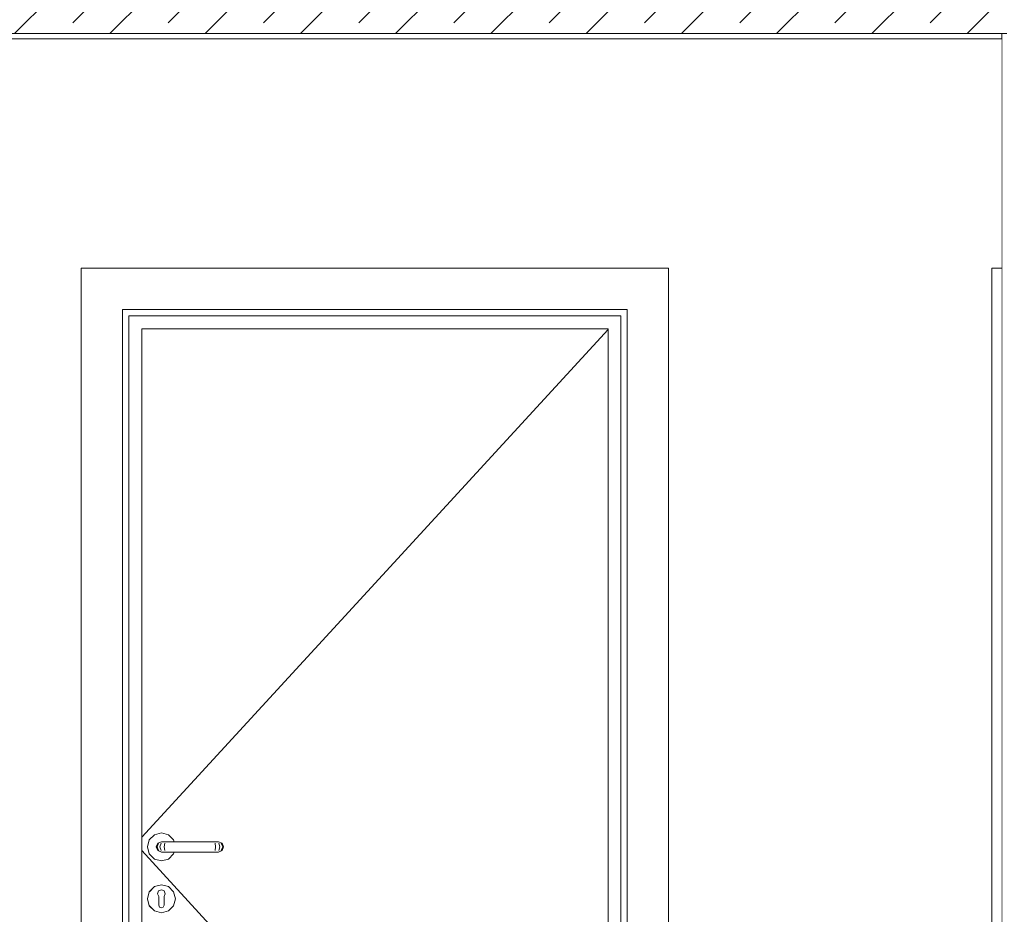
# Model space of a CAD drawing. Header units: millimetres. Extents: x 58537 to 97688, y -8921 to 14216.
# Tile 68 of 145: x 67140 to 69040, y 9540 to 11267. Entities that reach past the tile are written whole.
import ezdxf

# ---------------------------------------------------------------- set-up
doc = ezdxf.new("R2010")
doc.units = ezdxf.units.MM
doc.header["$MEASUREMENT"] = 0
doc.linetypes.add('Wipeout_Contour', pattern=[1000, 0, -1000])
for name, color, linetype in [('Nowe_A-Stropy', 7, 'Continuous'), ('Nowe_A-Wymiary-Zewnętrzne', 7, 'Continuous'), ('Nowe_A-Ściany-Działowe', 7, 'Continuous'), ('Nowe_Drzwi Archicad', 7, 'Continuous')]:
    doc.layers.add(name, color=color, linetype=linetype)
for name, color, linetype, lineweight in [('Nowe_A-Stropy_Nr_pióra__49', 7, 'Continuous', 15), ('Nowe_A-Stropy_Nr_pióra__9', 7, 'Continuous', 13), ('Nowe_A-Wymiary-Zewnętrzne_Nr_pióra__46', 5, 'Continuous', 15), ('Nowe_A-Ściany-Działowe_Nr_pióra__47', 7, 'Continuous', 15), ('Nowe_Drzwi Archicad_Nr_pióra__3', 7, 'Continuous', 13)]:
    doc.layers.add(name, color=color, linetype=linetype, lineweight=lineweight)
doc.layers.add('Nowe_A-Wymiary-Zewnętrzne_Nr_pióra__45', color=7, linetype='Continuous', lineweight=15, true_color=0x40a5ff)
doc.layers.add('Nowe_A-Wymiary-Zewnętrzne_Nr_pióra__85', color=7, linetype='Continuous', lineweight=13, true_color=0x80c2ff)
doc.styles.add('STYL_AUTOMATYCZNY_2', font='arial.ttf')
doc.dimstyles.new('STYL_AUTOMATYCZNY__1', dxfattribs={"dimtxt": 125, "dimasz": 47.5, "dimexe": 0.18, "dimexo": 20, "dimgap": 0, "dimtad": 1, "dimdec": 1, "dimlfac": 0.1, "dimzin": 0, "dimdsep": 46, "dimtxsty": 'STYL_AUTOMATYCZNY_2', "dimblk": 'ARROWHEAD_11', "dimblk1": 'ARROWHEAD_11', "dimblk2": 'ARROWHEAD_11', "dimcen": 0.09, "dimclrd": 256, "dimclre": 256, "dimclrt": 5, "dimadec": 1, "dimazin": 0, "dimtfac": 1, "dimtdec": 4, "dimtmove": 0, "dimatfit": 3, "dimfxl": 0, "dimtolj": 1, "dimtzin": 0, "dimarcsym": 0})
pattern_1 = [(0, (0, 0), (0, 86.60254), [0, -50]), (0, (25, 43.3), (0, 86.60254), [0, -50])]

# ---------------------------------------------------------------- blocks, each defined once
blk = doc.blocks.new('ElemPrzekroju_324')
at = {"layer": 'Nowe_A-Ściany-Działowe', "linetype": 'Continuous', "lineweight": 0, "true_color": 0x000000}
h = blk.add_hatch(dxfattribs=at)
h.set_pattern_fill('Tynk', color=18, style=0, pattern_type=2)
h.set_pattern_definition(pattern_1)
h.paths.add_polyline_path([(69035.1, 11240), (69035.1, 8670), (69045.1, 8670), (69045.1, 11240)])
at = {"layer": 'Nowe_A-Ściany-Działowe_Nr_pióra__47', "color": 7, "linetype": 'Continuous', "lineweight": 15}
for p, q in [((69035.1, 11240), (69035.1, 11230)), ((69045.1, 11240), (69035.1, 11240)), ((69035.1, 11230), (69035.1, 8670))]:
    blk.add_line(p, q, dxfattribs=at)
blk = doc.blocks.new('ElemPrzekroju_325')
at = {"color": 254, "linetype": 'Wipeout_Contour', "lineweight": 0, "ltscale": 755189.6362}
blk.add_wipeout([(65240.1, 8670), (67258.1, 8670), (67258.1, 10787), (68392.1, 10787), (68392.1, 8670), (69016.1, 8670), (69016.1, 10707), (69016.1, 10787), (69035.1, 10787), (69035.1, 11230), (65240.1, 11230)], dxfattribs=at).dxf.layer = 'Nowe_A-Ściany-Działowe'
blk = doc.blocks.new('ElemPrzekroju_326')
at = {"color": 254, "linetype": 'Wipeout_Contour', "lineweight": 0, "ltscale": 278862.59793}
blk.add_wipeout([(69016.1, 8670), (69035.1, 8670), (69035.1, 10787), (69016.1, 10787)], dxfattribs=at).dxf.layer = 'Nowe_Drzwi Archicad'
at = {"layer": 'Nowe_Drzwi Archicad_Nr_pióra__3', "color": 7, "linetype": 'Continuous', "lineweight": 13}
for p, q in [((69016.1, 8670), (69016.1, 10787)), ((69016.1, 10787), (69035.1, 10787))]:
    blk.add_line(p, q, dxfattribs=at)
blk = doc.blocks.new('ElemPrzekroju_327')
at = {"color": 254, "linetype": 'Wipeout_Contour', "lineweight": 0, "ltscale": 272177.682063}
blk.add_wipeout([(67350.1, 10695), (67338.1, 10707), (67338.1, 8670), (67350.1, 8670)], dxfattribs=at).dxf.layer = 'Nowe_Drzwi Archicad'
at = {"color": 254, "linetype": 'Wipeout_Contour', "lineweight": 0, "ltscale": 275986.642127}
blk.add_wipeout([(68300.1, 10695), (68300.1, 8670), (68312.1, 8670), (68312.1, 10707)], dxfattribs=at).dxf.layer = 'Nowe_Drzwi Archicad'
at = {"color": 254, "linetype": 'Wipeout_Contour', "lineweight": 0, "ltscale": 1293968.987973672}
blk.add_wipeout([(67389.7, 9683.5), (67386.1, 9670), (67389.7, 9656.5), (67399.6, 9646.6), (67413.1, 9643), (67426.6, 9646.6), (67436.5, 9656.5), (67437.4, 9660), (67428.1, 9660), (67413.1, 9660), (67406, 9662.9), (67403.1, 9670), (67406, 9677.1), (67413.1, 9680), (67437.4, 9680), (67436.5, 9683.5), (67426.6, 9693.4), (67413.1, 9697), (67399.6, 9693.4)], dxfattribs=at).dxf.layer = 'Nowe_Drzwi Archicad'
at = {"color": 254, "linetype": 'Wipeout_Contour', "lineweight": 0, "ltscale": 408604.519214}
blk.add_wipeout([(67420.5, 9579.7), (67418.1, 9574.4), (67418.1, 9572.9), (67436.4, 9583.4), (67426.5, 9593.3), (67419.8, 9581.6)], dxfattribs=at).dxf.layer = 'Nowe_Drzwi Archicad'
at = {"layer": 'Nowe_Drzwi Archicad_Nr_pióra__3', "color": 7, "linetype": 'Continuous', "lineweight": 13}
for p, q in [((67413.1, 9697), (67399.6, 9693.4)), ((67426.6, 9693.4), (67413.1, 9697)), ((67389.7, 9683.5), (67386.1, 9670)), ((67386.1, 9670), (67389.7, 9656.5)), ((67399.6, 9646.6), (67413.1, 9643)), ((67413.1, 9643), (67426.6, 9646.6))]:
    blk.add_line(p, q, dxfattribs=at)
at = {"color": 254, "linetype": 'Wipeout_Contour', "lineweight": 0, "ltscale": 274656.364111}
blk.add_wipeout([(68312.1, 10707), (67338.1, 10707), (67350.1, 10695), (68300.1, 10695)], dxfattribs=at).dxf.layer = 'Nowe_Drzwi Archicad'
at = {"color": 254, "linetype": 'Wipeout_Contour', "lineweight": 0, "ltscale": 272241.207849}
blk.add_wipeout([(67350.1, 8670), (67375.1, 8670), (67375.1, 10670), (67350.1, 10670)], dxfattribs=at).dxf.layer = 'Nowe_Drzwi Archicad'
at = {"color": 254, "linetype": 'Wipeout_Contour', "lineweight": 0, "ltscale": 275903.798299}
blk.add_wipeout([(68275.1, 10670), (68275.1, 8670), (68300.1, 8670), (68300.1, 10670)], dxfattribs=at).dxf.layer = 'Nowe_Drzwi Archicad'
at = {"color": 254, "linetype": 'Wipeout_Contour', "lineweight": 0, "ltscale": 272379.769383}
blk.add_wipeout([(67403.1, 9670), (67406, 9662.9), (67407.6, 9662.9), (67404.8, 9670)], dxfattribs=at).dxf.layer = 'Nowe_Drzwi Archicad'
at = {"color": 254, "linetype": 'Wipeout_Contour', "lineweight": 0, "ltscale": 272417.809294}
blk.add_wipeout([(67418.1, 9570), (67440, 9570), (67436.4, 9583.4), (67418.1, 9572.9)], dxfattribs=at).dxf.layer = 'Nowe_Drzwi Archicad'
at = {"color": 254, "linetype": 'Wipeout_Contour', "lineweight": 0, "ltscale": 272010.079605}
blk.add_wipeout([(67258.1, 8670), (67338.1, 8670), (67338.1, 10707), (67258.1, 10787)], dxfattribs=at).dxf.layer = 'Nowe_Drzwi Archicad'
at = {"color": 254, "linetype": 'Wipeout_Contour', "lineweight": 0, "ltscale": 276183.073555}
blk.add_wipeout([(68392.1, 10787), (68312.1, 10707), (68312.1, 8670), (68392.1, 8670)], dxfattribs=at).dxf.layer = 'Nowe_Drzwi Archicad'
at = {"color": 254, "linetype": 'Wipeout_Contour', "lineweight": 0, "ltscale": 411963.2077}
blk.add_wipeout([(68300.1, 10695), (67350.1, 10695), (67350.1, 10670), (67375.1, 10670), (68275.1, 10670), (68300.1, 10670)], dxfattribs=at).dxf.layer = 'Nowe_Drzwi Archicad'
at = {"color": 254, "linetype": 'Wipeout_Contour', "lineweight": 0, "ltscale": 272405.838188}
blk.add_wipeout([(67406, 9677.1), (67407.6, 9677.1), (67414.2, 9680), (67413.1, 9680)], dxfattribs=at).dxf.layer = 'Nowe_Drzwi Archicad'
at = {"color": 254, "linetype": 'Wipeout_Contour', "lineweight": 0, "ltscale": 272396.142137}
blk.add_wipeout([(67406, 9662.9), (67413.1, 9660), (67414.2, 9660), (67407.6, 9662.9)], dxfattribs=at).dxf.layer = 'Nowe_Drzwi Archicad'
at = {"color": 254, "linetype": 'Wipeout_Contour', "lineweight": 0, "ltscale": 272439.119003}
blk.add_wipeout([(67436.5, 9583.5), (67426.6, 9593.4), (67426.5, 9593.3), (67436.4, 9583.4)], dxfattribs=at).dxf.layer = 'Nowe_Drzwi Archicad'
at = {"color": 254, "linetype": 'Wipeout_Contour', "lineweight": 0, "ltscale": 408546.780286}
blk.add_wipeout([(67426.5, 9546.7), (67418.1, 9561.3), (67418.1, 9557.5), (67416.6, 9554), (67413.1, 9552.5), (67413.1, 9543.1)], dxfattribs=at).dxf.layer = 'Nowe_Drzwi Archicad'
at = {"layer": 'Nowe_Drzwi Archicad_Nr_pióra__3', "color": 7, "linetype": 'Continuous', "lineweight": 13}
for p, q in [((67350.1, 8670), (67350.1, 10695)), ((67350.1, 10695), (68300.1, 10695)), ((68300.1, 10695), (68300.1, 8670)), ((67375.1, 8670), (67375.1, 10670)), ((67375.1, 10670), (68275.1, 10670)), ((68275.1, 10670), (68275.1, 8670))]:
    blk.add_line(p, q, dxfattribs=at)
at = {"color": 254, "linetype": 'Wipeout_Contour', "lineweight": 0, "ltscale": 274685.179657}
blk.add_wipeout([(67258.1, 10787), (67338.1, 10707), (68312.1, 10707), (68392.1, 10787)], dxfattribs=at).dxf.layer = 'Nowe_Drzwi Archicad'
at = {"color": 254, "linetype": 'Wipeout_Contour', "lineweight": 0, "ltscale": 272383.785855}
blk.add_wipeout([(67403.1, 9670), (67404.8, 9670), (67407.6, 9677.1), (67406, 9677.1)], dxfattribs=at).dxf.layer = 'Nowe_Drzwi Archicad'
at = {"color": 254, "linetype": 'Wipeout_Contour', "lineweight": 0, "ltscale": 340483.976979}
blk.add_wipeout([(67418.4, 9585.1), (67419.8, 9581.6), (67426.5, 9593.3), (67413.1, 9596.9), (67413.1, 9587.4)], dxfattribs=at).dxf.layer = 'Nowe_Drzwi Archicad'
at = {"color": 254, "linetype": 'Wipeout_Contour', "lineweight": 0, "ltscale": 272395.92377}
blk.add_wipeout([(67418.1, 9561.3), (67426.5, 9546.7), (67436.4, 9556.5), (67418.1, 9567.1)], dxfattribs=at).dxf.layer = 'Nowe_Drzwi Archicad'
at = {"layer": 'Nowe_Drzwi Archicad_Nr_pióra__3', "color": 7, "linetype": 'Continuous', "lineweight": 13}
for p, q in [((67258.1, 10787), (67258.1, 8670)), ((68392.1, 10787), (67258.1, 10787)), ((68392.1, 8670), (68392.1, 10787)), ((67338.1, 8670), (67338.1, 10707)), ((67338.1, 10707), (68312.1, 10707)), ((68312.1, 10707), (68312.1, 8670))]:
    blk.add_line(p, q, dxfattribs=at)
at = {"color": 254, "linetype": 'Wipeout_Contour', "lineweight": 0, "ltscale": 272393.135392}
blk.add_wipeout([(67404.8, 9670), (67407.6, 9662.9), (67412.4, 9662.9), (67410.3, 9670)], dxfattribs=at).dxf.layer = 'Nowe_Drzwi Archicad'
at = {"color": 254, "linetype": 'Wipeout_Contour', "lineweight": 0, "ltscale": 272396.700453}
blk.add_wipeout([(67426.6, 9593.4), (67413.1, 9597), (67413.1, 9596.9), (67426.5, 9593.3)], dxfattribs=at).dxf.layer = 'Nowe_Drzwi Archicad'
at = {"color": 254, "linetype": 'Wipeout_Contour', "lineweight": 0, "ltscale": 272413.439051}
blk.add_wipeout([(67418.1, 9567.1), (67436.4, 9556.5), (67440, 9570), (67418.1, 9570)], dxfattribs=at).dxf.layer = 'Nowe_Drzwi Archicad'
at = {"color": 254, "linetype": 'Wipeout_Contour', "lineweight": 0, "ltscale": 272416.382264}
blk.add_wipeout([(67414.2, 9680), (67407.6, 9677.1), (67412.4, 9677.1), (67417.5, 9680)], dxfattribs=at).dxf.layer = 'Nowe_Drzwi Archicad'
at = {"color": 254, "linetype": 'Wipeout_Contour', "lineweight": 0, "ltscale": 272406.686577}
blk.add_wipeout([(67407.6, 9662.9), (67414.2, 9660), (67417.5, 9660), (67412.4, 9662.9)], dxfattribs=at).dxf.layer = 'Nowe_Drzwi Archicad'
at = {"color": 254, "linetype": 'Wipeout_Contour', "lineweight": 0, "ltscale": 340432.205765}
blk.add_wipeout([(67407.7, 9585.1), (67413.1, 9587.4), (67413.1, 9596.9), (67399.6, 9593.3), (67406.4, 9581.6)], dxfattribs=at).dxf.layer = 'Nowe_Drzwi Archicad'
at = {"color": 254, "linetype": 'Wipeout_Contour', "lineweight": 0, "ltscale": 272459.234247}
blk.add_wipeout([(67440.1, 9570), (67436.5, 9583.5), (67436.4, 9583.4), (67440, 9570)], dxfattribs=at).dxf.layer = 'Nowe_Drzwi Archicad'
at = {"color": 254, "linetype": 'Wipeout_Contour', "lineweight": 0, "ltscale": 408491.375399}
blk.add_wipeout([(67413.1, 9543.1), (67413.1, 9552.5), (67409.5, 9554), (67408.1, 9557.5), (67408.1, 9561.3), (67399.6, 9546.7)], dxfattribs=at).dxf.layer = 'Nowe_Drzwi Archicad'
at = {"layer": 'Nowe_Drzwi Archicad_Nr_pióra__3', "color": 7, "linetype": 'Continuous', "lineweight": 13}
blk.add_line((67389.7, 9656.5), (67399.6, 9646.6), dxfattribs=at)
at = {"color": 254, "linetype": 'Wipeout_Contour', "lineweight": 0, "ltscale": 272397.151677}
blk.add_wipeout([(67407.6, 9677.1), (67404.8, 9670), (67410.3, 9670), (67412.4, 9677.1)], dxfattribs=at).dxf.layer = 'Nowe_Drzwi Archicad'
at = {"color": 254, "linetype": 'Wipeout_Contour', "lineweight": 0, "ltscale": 272343.330742}
blk.add_wipeout([(67413.1, 9597), (67399.6, 9593.4), (67399.6, 9593.3), (67413.1, 9596.9)], dxfattribs=at).dxf.layer = 'Nowe_Drzwi Archicad'
at = {"color": 254, "linetype": 'Wipeout_Contour', "lineweight": 0, "ltscale": 272368.431071}
blk.add_wipeout([(67413.1, 9543), (67426.6, 9546.6), (67426.5, 9546.7), (67413.1, 9543.1)], dxfattribs=at).dxf.layer = 'Nowe_Drzwi Archicad'
at = {"layer": 'Nowe_Drzwi Archicad_Nr_pióra__3', "color": 7, "linetype": 'Continuous', "lineweight": 13}
blk.add_line((67399.6, 9693.4), (67389.7, 9683.5), dxfattribs=at)
at = {"color": 254, "linetype": 'Wipeout_Contour', "lineweight": 0, "ltscale": 272418.512968}
blk.add_wipeout([(67418.4, 9670), (67410.3, 9670), (67412.4, 9662.9), (67419.6, 9662.9)], dxfattribs=at).dxf.layer = 'Nowe_Drzwi Archicad'
at = {"color": 254, "linetype": 'Wipeout_Contour', "lineweight": 0, "ltscale": 408481.27149}
blk.add_wipeout([(67405.6, 9579.7), (67406.4, 9581.6), (67399.6, 9593.3), (67389.8, 9583.4), (67408.1, 9572.9), (67408.1, 9574.4)], dxfattribs=at).dxf.layer = 'Nowe_Drzwi Archicad'
at = {"color": 254, "linetype": 'Wipeout_Contour', "lineweight": 0, "ltscale": 272418.42793}
blk.add_wipeout([(67426.6, 9546.6), (67436.5, 9556.5), (67436.4, 9556.5), (67426.5, 9546.7)], dxfattribs=at).dxf.layer = 'Nowe_Drzwi Archicad'
at = {"color": 254, "linetype": 'Wipeout_Contour', "lineweight": 0, "ltscale": 272436.239297}
blk.add_wipeout([(67412.4, 9677.1), (67419.6, 9677.1), (67422.3, 9680), (67417.5, 9680)], dxfattribs=at).dxf.layer = 'Nowe_Drzwi Archicad'
at = {"color": 254, "linetype": 'Wipeout_Contour', "lineweight": 0, "ltscale": 272426.544294}
blk.add_wipeout([(67419.6, 9662.9), (67412.4, 9662.9), (67417.5, 9660), (67422.3, 9660)], dxfattribs=at).dxf.layer = 'Nowe_Drzwi Archicad'
at = {"color": 254, "linetype": 'Wipeout_Contour', "lineweight": 0, "ltscale": 272293.321087}
blk.add_wipeout([(67399.6, 9593.4), (67389.7, 9583.5), (67389.8, 9583.4), (67399.6, 9593.3)], dxfattribs=at).dxf.layer = 'Nowe_Drzwi Archicad'
at = {"color": 254, "linetype": 'Wipeout_Contour', "lineweight": 0, "ltscale": 272302.291233}
blk.add_wipeout([(67408.1, 9567.1), (67389.8, 9556.5), (67399.6, 9546.7), (67408.1, 9561.3)], dxfattribs=at).dxf.layer = 'Nowe_Drzwi Archicad'
at = {"color": 254, "linetype": 'Wipeout_Contour', "lineweight": 0, "ltscale": 272451.662141}
blk.add_wipeout([(67436.5, 9556.5), (67440.1, 9570), (67440, 9570), (67436.4, 9556.5)], dxfattribs=at).dxf.layer = 'Nowe_Drzwi Archicad'
at = {"layer": 'Nowe_Drzwi Archicad_Nr_pióra__3', "color": 7, "linetype": 'Continuous', "lineweight": 13}
for p, q in [((67440.1, 9570), (67436.5, 9583.5)), ((67436.5, 9556.5), (67440.1, 9570))]:
    blk.add_line(p, q, dxfattribs=at)
at = {"color": 254, "linetype": 'Wipeout_Contour', "lineweight": 0, "ltscale": 272422.528902}
blk.add_wipeout([(67410.3, 9670), (67418.4, 9670), (67419.6, 9677.1), (67412.4, 9677.1)], dxfattribs=at).dxf.layer = 'Nowe_Drzwi Archicad'
at = {"color": 254, "linetype": 'Wipeout_Contour', "lineweight": 0, "ltscale": 272298.287651}
blk.add_wipeout([(67408.1, 9572.9), (67389.8, 9583.4), (67386.2, 9570), (67408.1, 9570)], dxfattribs=at).dxf.layer = 'Nowe_Drzwi Archicad'
at = {"color": 254, "linetype": 'Wipeout_Contour', "lineweight": 0, "ltscale": 272315.056209}
blk.add_wipeout([(67399.6, 9546.6), (67413.1, 9543), (67413.1, 9543.1), (67399.6, 9546.7)], dxfattribs=at).dxf.layer = 'Nowe_Drzwi Archicad'
at = {"layer": 'Nowe_Drzwi Archicad_Nr_pióra__3', "color": 7, "linetype": 'Continuous', "lineweight": 13}
for p, q in [((67406, 9677.1), (67403.1, 9670)), ((67407.6, 9677.1), (67404.8, 9670)), ((67403.1, 9670), (67406, 9662.9)), ((67404.8, 9670), (67407.6, 9662.9))]:
    blk.add_line(p, q, dxfattribs=at)
at = {"color": 254, "linetype": 'Wipeout_Contour', "lineweight": 0, "ltscale": 272450.038446}
blk.add_wipeout([(67418.4, 9670), (67419.6, 9662.9), (67427.4, 9662.9), (67427.1, 9670)], dxfattribs=at).dxf.layer = 'Nowe_Drzwi Archicad'
at = {"color": 254, "linetype": 'Wipeout_Contour', "lineweight": 0, "ltscale": 272293.91482}
blk.add_wipeout([(67408.1, 9570), (67386.2, 9570), (67389.8, 9556.5), (67408.1, 9567.1)], dxfattribs=at).dxf.layer = 'Nowe_Drzwi Archicad'
at = {"color": 254, "linetype": 'Wipeout_Contour', "lineweight": 0, "ltscale": 272461.586247}
blk.add_wipeout([(67419.6, 9677.1), (67427.4, 9677.1), (67428.1, 9680), (67422.3, 9680)], dxfattribs=at).dxf.layer = 'Nowe_Drzwi Archicad'
at = {"color": 254, "linetype": 'Wipeout_Contour', "lineweight": 0, "ltscale": 272451.892121}
blk.add_wipeout([(67427.4, 9662.9), (67419.6, 9662.9), (67422.3, 9660), (67428.1, 9660)], dxfattribs=at).dxf.layer = 'Nowe_Drzwi Archicad'
at = {"color": 254, "linetype": 'Wipeout_Contour', "lineweight": 0, "ltscale": 272260.068937}
blk.add_wipeout([(67389.7, 9583.5), (67386.1, 9570), (67386.2, 9570), (67389.8, 9583.4)], dxfattribs=at).dxf.layer = 'Nowe_Drzwi Archicad'
at = {"color": 254, "linetype": 'Wipeout_Contour', "lineweight": 0, "ltscale": 272272.619722}
blk.add_wipeout([(67389.7, 9556.5), (67399.6, 9546.6), (67399.6, 9546.7), (67389.8, 9556.5)], dxfattribs=at).dxf.layer = 'Nowe_Drzwi Archicad'
at = {"layer": 'Nowe_Drzwi Archicad_Nr_pióra__3', "color": 7, "linetype": 'Continuous', "lineweight": 13}
for p, q in [((67413.1, 9660), (67414.2, 9660)), ((67414.2, 9660), (67417.5, 9660))]:
    blk.add_line(p, q, dxfattribs=at)
at = {"color": 254, "linetype": 'Wipeout_Contour', "lineweight": 0, "ltscale": 272454.053942}
blk.add_wipeout([(67419.6, 9677.1), (67418.4, 9670), (67427.1, 9670), (67427.4, 9677.1)], dxfattribs=at).dxf.layer = 'Nowe_Drzwi Archicad'
at = {"color": 254, "linetype": 'Wipeout_Contour', "lineweight": 0, "ltscale": 817067.79342}
blk.add_wipeout([(67405.6, 9579.7), (67408.1, 9574.4), (67408.1, 9557.5), (67409.5, 9554), (67413.1, 9552.5), (67416.6, 9554), (67418.1, 9557.5), (67418.1, 9574.4), (67420.5, 9579.7), (67418.4, 9585.1), (67413.1, 9587.4), (67407.7, 9585.1)], dxfattribs=at).dxf.layer = 'Nowe_Drzwi Archicad'
at = {"color": 254, "linetype": 'Wipeout_Contour', "lineweight": 0, "ltscale": 272252.491681}
blk.add_wipeout([(67386.1, 9570), (67389.7, 9556.5), (67389.8, 9556.5), (67386.2, 9570)], dxfattribs=at).dxf.layer = 'Nowe_Drzwi Archicad'
at = {"layer": 'Nowe_Drzwi Archicad_Nr_pióra__3', "color": 7, "linetype": 'Continuous', "lineweight": 13}
for p, q in [((67413.1, 9680), (67406, 9677.1)), ((67412.4, 9677.1), (67410.3, 9670)), ((67413.1, 9680), (67414.2, 9680)), ((67414.2, 9680), (67417.5, 9680)), ((67406, 9662.9), (67413.1, 9660)), ((67410.3, 9670), (67412.4, 9662.9)), ((67389.7, 9583.5), (67386.1, 9570)), ((67399.6, 9593.4), (67389.7, 9583.5)), ((67413.1, 9597), (67399.6, 9593.4)), ((67406.4, 9581.6), (67405.6, 9579.7)), ((67408.1, 9574.4), (67405.6, 9579.7)), ((67406.4, 9581.6), (67407.7, 9585.1)), ((67407.7, 9585.1), (67413.1, 9587.4)), ((67426.6, 9593.4), (67413.1, 9597)), ((67413.1, 9587.4), (67418.4, 9585.1)), ((67420.5, 9579.7), (67418.1, 9574.4)), ((67419.8, 9581.6), (67418.4, 9585.1)), ((67419.8, 9581.6), (67420.5, 9579.7)), ((67436.5, 9583.5), (67426.6, 9593.4)), ((67386.1, 9570), (67389.7, 9556.5)), ((67408.1, 9572.9), (67408.1, 9574.4)), ((67408.1, 9572.9), (67408.1, 9570)), ((67408.1, 9570), (67408.1, 9567.1)), ((67408.1, 9567.1), (67408.1, 9561.3)), ((67408.1, 9561.3), (67408.1, 9557.5)), ((67418.1, 9574.4), (67418.1, 9572.9)), ((67418.1, 9572.9), (67418.1, 9570)), ((67418.1, 9570), (67418.1, 9567.1)), ((67418.1, 9567.1), (67418.1, 9561.3)), ((67418.1, 9561.3), (67418.1, 9557.5)), ((67389.7, 9556.5), (67399.6, 9546.6)), ((67399.6, 9546.6), (67413.1, 9543)), ((67409.5, 9554), (67408.1, 9557.5)), ((67413.1, 9552.5), (67409.5, 9554)), ((67416.6, 9554), (67413.1, 9552.5)), ((67413.1, 9543), (67426.6, 9546.6)), ((67418.1, 9557.5), (67416.6, 9554)), ((67426.6, 9546.6), (67436.5, 9556.5))]:
    blk.add_line(p, q, dxfattribs=at)
at = {"color": 254, "linetype": 'Wipeout_Contour', "lineweight": 0, "ltscale": 272628.137524}
blk.add_wipeout([(67509.1, 9670), (67427.1, 9670), (67427.4, 9662.9), (67508.8, 9662.9)], dxfattribs=at).dxf.layer = 'Nowe_Drzwi Archicad'
at = {"color": 254, "linetype": 'Wipeout_Contour', "lineweight": 0, "ltscale": 272634.989393}
blk.add_wipeout([(67427.4, 9677.1), (67508.8, 9677.1), (67508.1, 9680), (67428.1, 9680)], dxfattribs=at).dxf.layer = 'Nowe_Drzwi Archicad'
at = {"color": 254, "linetype": 'Wipeout_Contour', "lineweight": 0, "ltscale": 272625.301409}
blk.add_wipeout([(67508.8, 9662.9), (67427.4, 9662.9), (67428.1, 9660), (67508.1, 9660)], dxfattribs=at).dxf.layer = 'Nowe_Drzwi Archicad'
at = {"layer": 'Nowe_Drzwi Archicad_Nr_pióra__3', "color": 7, "linetype": 'Continuous', "lineweight": 13}
for p, q in [((67417.5, 9660), (67422.3, 9660)), ((67422.3, 9660), (67428.1, 9660)), ((67426.6, 9646.6), (67436.5, 9656.5)), ((67436.5, 9656.5), (67437.4, 9660))]:
    blk.add_line(p, q, dxfattribs=at)
at = {"color": 254, "linetype": 'Wipeout_Contour', "lineweight": 0, "ltscale": 272632.150418}
blk.add_wipeout([(67427.4, 9677.1), (67427.1, 9670), (67509.1, 9670), (67508.8, 9677.1)], dxfattribs=at).dxf.layer = 'Nowe_Drzwi Archicad'
at = {"layer": 'Nowe_Drzwi Archicad_Nr_pióra__3', "color": 7, "linetype": 'Continuous', "lineweight": 13}
for p, q in [((67436.5, 9683.5), (67426.6, 9693.4)), ((67417.5, 9680), (67422.3, 9680)), ((67419.6, 9677.1), (67418.4, 9670)), ((67422.3, 9680), (67428.1, 9680)), ((67437.4, 9680), (67436.5, 9683.5)), ((67418.4, 9670), (67419.6, 9662.9))]:
    blk.add_line(p, q, dxfattribs=at)
at = {"color": 254, "linetype": 'Wipeout_Contour', "lineweight": 0, "ltscale": 272806.237357}
blk.add_wipeout([(67509.1, 9670), (67508.8, 9662.9), (67516.6, 9662.9), (67517.7, 9670)], dxfattribs=at).dxf.layer = 'Nowe_Drzwi Archicad'
at = {"color": 254, "linetype": 'Wipeout_Contour', "lineweight": 0, "ltscale": 272808.393216}
blk.add_wipeout([(67513.8, 9680), (67508.1, 9680), (67508.8, 9677.1), (67516.6, 9677.1)], dxfattribs=at).dxf.layer = 'Nowe_Drzwi Archicad'
at = {"color": 254, "linetype": 'Wipeout_Contour', "lineweight": 0, "ltscale": 272798.711369}
blk.add_wipeout([(67508.1, 9660), (67513.8, 9660), (67516.6, 9662.9), (67508.8, 9662.9)], dxfattribs=at).dxf.layer = 'Nowe_Drzwi Archicad'
at = {"color": 254, "linetype": 'Wipeout_Contour', "lineweight": 0, "ltscale": 272810.24765}
blk.add_wipeout([(67508.8, 9677.1), (67509.1, 9670), (67517.7, 9670), (67516.6, 9677.1)], dxfattribs=at).dxf.layer = 'Nowe_Drzwi Archicad'
at = {"color": 254, "linetype": 'Wipeout_Contour', "lineweight": 0, "ltscale": 272837.763758}
blk.add_wipeout([(67516.6, 9662.9), (67523.8, 9662.9), (67525.9, 9670), (67517.7, 9670)], dxfattribs=at).dxf.layer = 'Nowe_Drzwi Archicad'
at = {"color": 254, "linetype": 'Wipeout_Contour', "lineweight": 0, "ltscale": 272833.740872}
blk.add_wipeout([(67518.7, 9680), (67513.8, 9680), (67516.6, 9677.1), (67523.8, 9677.1)], dxfattribs=at).dxf.layer = 'Nowe_Drzwi Archicad'
at = {"color": 254, "linetype": 'Wipeout_Contour', "lineweight": 0, "ltscale": 272824.059903}
blk.add_wipeout([(67513.8, 9660), (67518.7, 9660), (67523.8, 9662.9), (67516.6, 9662.9)], dxfattribs=at).dxf.layer = 'Nowe_Drzwi Archicad'
at = {"layer": 'Nowe_Drzwi Archicad_Nr_pióra__3', "color": 7, "linetype": 'Continuous', "lineweight": 13}
blk.add_line((67428.1, 9660), (67508.1, 9660), dxfattribs=at)
at = {"color": 254, "linetype": 'Wipeout_Contour', "lineweight": 0, "ltscale": 272841.773615}
blk.add_wipeout([(67516.6, 9677.1), (67517.7, 9670), (67525.9, 9670), (67523.8, 9677.1)], dxfattribs=at).dxf.layer = 'Nowe_Drzwi Archicad'
at = {"layer": 'Nowe_Drzwi Archicad_Nr_pióra__3', "color": 7, "linetype": 'Continuous', "lineweight": 13}
blk.add_line((67428.1, 9680), (67508.1, 9680), dxfattribs=at)
at = {"color": 254, "linetype": 'Wipeout_Contour', "lineweight": 0, "ltscale": 272863.14219}
blk.add_wipeout([(67525.9, 9670), (67523.8, 9662.9), (67528.6, 9662.9), (67531.4, 9670)], dxfattribs=at).dxf.layer = 'Nowe_Drzwi Archicad'
at = {"color": 254, "linetype": 'Wipeout_Contour', "lineweight": 0, "ltscale": 272853.598541}
blk.add_wipeout([(67518.7, 9680), (67523.8, 9677.1), (67528.6, 9677.1), (67521.9, 9680)], dxfattribs=at).dxf.layer = 'Nowe_Drzwi Archicad'
at = {"color": 254, "linetype": 'Wipeout_Contour', "lineweight": 0, "ltscale": 272843.918254}
blk.add_wipeout([(67523.8, 9662.9), (67518.7, 9660), (67521.9, 9660), (67528.6, 9662.9)], dxfattribs=at).dxf.layer = 'Nowe_Drzwi Archicad'
at = {"color": 254, "linetype": 'Wipeout_Contour', "lineweight": 0, "ltscale": 272867.151696}
blk.add_wipeout([(67523.8, 9677.1), (67525.9, 9670), (67531.4, 9670), (67528.6, 9677.1)], dxfattribs=at).dxf.layer = 'Nowe_Drzwi Archicad'
at = {"color": 254, "linetype": 'Wipeout_Contour', "lineweight": 0, "ltscale": 272876.508702}
blk.add_wipeout([(67528.6, 9662.9), (67530.1, 9662.9), (67533.1, 9670), (67531.4, 9670)], dxfattribs=at).dxf.layer = 'Nowe_Drzwi Archicad'
at = {"color": 254, "linetype": 'Wipeout_Contour', "lineweight": 0, "ltscale": 272864.142986}
blk.add_wipeout([(67521.9, 9680), (67528.6, 9677.1), (67530.1, 9677.1), (67523.1, 9680)], dxfattribs=at).dxf.layer = 'Nowe_Drzwi Archicad'
at = {"color": 254, "linetype": 'Wipeout_Contour', "lineweight": 0, "ltscale": 272854.463062}
blk.add_wipeout([(67521.9, 9660), (67523.1, 9660), (67530.1, 9662.9), (67528.6, 9662.9)], dxfattribs=at).dxf.layer = 'Nowe_Drzwi Archicad'
at = {"layer": 'Nowe_Drzwi Archicad_Nr_pióra__3', "color": 7, "linetype": 'Continuous', "lineweight": 13}
for p, q in [((68275.1, 10668.9), (67375.1, 9689.1)), ((67508.1, 9680), (67513.8, 9680)), ((67513.8, 9680), (67518.7, 9680)), ((67516.6, 9677.1), (67517.7, 9670)), ((67508.1, 9660), (67513.8, 9660)), ((67513.8, 9660), (67518.7, 9660)), ((67517.7, 9670), (67516.6, 9662.9)), ((67518.7, 9660), (67521.9, 9660)), ((67521.9, 9660), (67523.1, 9660))]:
    blk.add_line(p, q, dxfattribs=at)
at = {"color": 254, "linetype": 'Wipeout_Contour', "lineweight": 0, "ltscale": 272880.518023}
blk.add_wipeout([(67530.1, 9677.1), (67528.6, 9677.1), (67531.4, 9670), (67533.1, 9670)], dxfattribs=at).dxf.layer = 'Nowe_Drzwi Archicad'
at = {"layer": 'Nowe_Drzwi Archicad_Nr_pióra__3', "color": 7, "linetype": 'Continuous', "lineweight": 13}
for p, q in [((67518.7, 9680), (67521.9, 9680)), ((67521.9, 9680), (67523.1, 9680)), ((67523.1, 9680), (67530.1, 9677.1)), ((67523.8, 9677.1), (67525.9, 9670)), ((67528.6, 9677.1), (67531.4, 9670)), ((67530.1, 9677.1), (67533.1, 9670)), ((68275.1, 8683.1), (67375.1, 9662.9)), ((67530.1, 9662.9), (67523.1, 9660)), ((67525.9, 9670), (67523.8, 9662.9)), ((67531.4, 9670), (67528.6, 9662.9)), ((67533.1, 9670), (67530.1, 9662.9))]:
    blk.add_line(p, q, dxfattribs=at)
blk = doc.blocks.new('ElemPrzekroju_341')
at = {"layer": 'Nowe_A-Stropy', "linetype": 'Continuous', "lineweight": 0, "true_color": 0x000000}
h = blk.add_hatch(dxfattribs=at)
h.set_pattern_fill('Beton_zbrojony', color=18, style=0, pattern_type=2)
h.set_pattern_definition([(45, (0, 0), (-91.92388, 91.92388), []), (45, (-45.96, 45.96), (-91.92388, 91.92388), [97.5, -32.5])])
h.paths.add_polyline_path([(65230.1, 11240), (65240.1, 11240), (69035.1, 11240), (69170.1, 11240), (71870.1, 11240), (71880.1, 11240), (71880.1, 11440), (70225.1, 11440), (69985.1, 11440), (65230.1, 11440)])
h = blk.add_hatch(dxfattribs=at)
h.set_pattern_fill('Tynk', color=18, style=0, pattern_type=2)
h.set_pattern_definition(pattern_1)
h.paths.add_polyline_path([(69035.1, 11240), (65240.1, 11240), (65240.1, 11230), (69035.1, 11230)])
at = {"layer": 'Nowe_A-Stropy_Nr_pióra__49', "color": 7, "linetype": 'Continuous', "lineweight": 15}
blk.add_line((69035.1, 11230), (65240.1, 11230), dxfattribs=at)
at = {"layer": 'Nowe_A-Stropy_Nr_pióra__9', "color": 7, "linetype": 'Continuous', "lineweight": 13}
blk.add_line((69035.1, 11240), (65240.1, 11240), dxfattribs=at)
blk = doc.blocks.new('*D638')
at = {"layer": 'Nowe_A-Wymiary-Zewnętrzne_Nr_pióra__45', "linetype": 'Continuous', "lineweight": 15, "true_color": 0x40a5ff}
for points in [[(90247.8, 10870), (90248.7, 10865.2), (90251.4, 10861.2), (90255.5, 10858.5), (90260.3, 10857.5), (90265, 10858.5), (90269.1, 10861.2), (90271.8, 10865.2), (90272.8, 10870), (90271.8, 10874.8), (90269.1, 10878.8), (90265, 10881.5), (90260.3, 10882.5), (90255.5, 10881.5), (90251.4, 10878.8), (90248.7, 10874.8)], [(90247.8, 8670), (90248.7, 8665.2), (90251.4, 8661.2), (90255.5, 8658.5), (90260.3, 8657.5), (90265, 8658.5), (90269.1, 8661.2), (90271.8, 8665.2), (90272.8, 8670), (90271.8, 8674.8), (90269.1, 8678.8), (90265, 8681.5), (90260.3, 8682.5), (90255.5, 8681.5), (90251.4, 8678.8), (90248.7, 8674.8)]]:
    blk.add_hatch(color=161, dxfattribs=at).paths.add_polyline_path(points)
at = {"layer": 'Nowe_A-Wymiary-Zewnętrzne_Nr_pióra__45', "color": 161, "linetype": 'Continuous', "lineweight": 15, "true_color": 0x40a5ff}
for centre in [(90260.3, 10870), (90260.3, 8670)]:
    blk.add_circle(centre, 12.5, dxfattribs=at)
at = {"layer": 'Nowe_A-Wymiary-Zewnętrzne_Nr_pióra__85', "color": 151, "linetype": 'Continuous', "lineweight": 13, "true_color": 0x80c2ff}
for p, q in [((90247.8, 10870), (90213.4, 10870)), ((90260.3, 8682.5), (90260.3, 10857.5)), ((90307.1, 10870), (90272.8, 10870)), ((90247.8, 8670), (90213.4, 8670)), ((90307.1, 8670), (90272.8, 8670))]:
    blk.add_line(p, q, dxfattribs=at)
at = {"layer": 'Nowe_A-Wymiary-Zewnętrzne_Nr_pióra__46', "color": 5, "lineweight": 15, "char_height": 125, "attachment_point": 7, "rotation": 90, "style": 'STYL_AUTOMATYCZNY_2'}
for s, insert in [('\\A1;{\\pql;\\fArial|b0|i0|c238|p0;\\W1.000000;220,0}', (90235.3, 9722.3)), ('\\A1;{\\pql;\\fArial|b0|i0|c238|p0;\\W1.000000;35,0}', (90235.3, 8682.5))]:
    blk.add_mtext(s, dxfattribs=dict(at, insert=insert))
blk = doc.blocks.new('ARROWHEAD_11')
at = {"color": 0, "linetype": 'Continuous', "lineweight": 0}
blk.add_line((0, 0), (-1, 0), dxfattribs=at)
at = {"color": 0, "linetype": 'Continuous', "lineweight": 0, "const_width": 0.25, "flags": 128}
blk.add_lwpolyline([(-0.125, 0, 1), (0.125, 0, 1)], format="xyb", close=True, dxfattribs=at)
blk = doc.blocks.new('*D639')
at = {"layer": 'Nowe_A-Wymiary-Zewnętrzne_Nr_pióra__45', "linetype": 'Continuous', "lineweight": 15, "true_color": 0x40a5ff}
for points in [[(90247.8, 11240), (90248.7, 11235.2), (90251.4, 11231.2), (90255.5, 11228.5), (90260.3, 11227.5), (90265, 11228.5), (90269.1, 11231.2), (90271.8, 11235.2), (90272.8, 11240), (90271.8, 11244.8), (90269.1, 11248.8), (90265, 11251.5), (90260.3, 11252.5), (90255.5, 11251.5), (90251.4, 11248.8), (90248.7, 11244.8)], [(90247.8, 10870), (90248.7, 10865.2), (90251.4, 10861.2), (90255.5, 10858.5), (90260.3, 10857.5), (90265, 10858.5), (90269.1, 10861.2), (90271.8, 10865.2), (90272.8, 10870), (90271.8, 10874.8), (90269.1, 10878.8), (90265, 10881.5), (90260.3, 10882.5), (90255.5, 10881.5), (90251.4, 10878.8), (90248.7, 10874.8)]]:
    blk.add_hatch(color=161, dxfattribs=at).paths.add_polyline_path(points)
at = {"layer": 'Nowe_A-Wymiary-Zewnętrzne_Nr_pióra__45', "color": 161, "linetype": 'Continuous', "lineweight": 15, "true_color": 0x40a5ff}
for centre in [(90260.3, 11240), (90260.3, 10870)]:
    blk.add_circle(centre, 12.5, dxfattribs=at)
at = {"layer": 'Nowe_A-Wymiary-Zewnętrzne_Nr_pióra__85', "color": 151, "linetype": 'Continuous', "lineweight": 13, "true_color": 0x80c2ff}
for p, q in [((90247.8, 11240), (90213.4, 11240)), ((90307.1, 11240), (90272.8, 11240)), ((90260.3, 10882.5), (90260.3, 11227.5)), ((90247.8, 10870), (90213.4, 10870)), ((90307.1, 10870), (90272.8, 10870))]:
    blk.add_line(p, q, dxfattribs=at)
at = {"layer": 'Nowe_A-Wymiary-Zewnętrzne_Nr_pióra__46', "color": 5, "lineweight": 15, "insert": (90235.3, 10888.2), "char_height": 125, "attachment_point": 7, "rotation": 90, "style": 'STYL_AUTOMATYCZNY_2'}
blk.add_mtext('\\A1;{\\pql;\\fArial|b0|i0|c238|p0;\\W1.000000;37,0}', dxfattribs=at)
blk = doc.blocks.new('*D640')
at = {"layer": 'Nowe_A-Wymiary-Zewnętrzne_Nr_pióra__45', "linetype": 'Continuous', "lineweight": 15, "true_color": 0x40a5ff}
for points in [[(90247.8, 11690), (90248.7, 11685.2), (90251.4, 11681.2), (90255.5, 11678.5), (90260.3, 11677.5), (90265, 11678.5), (90269.1, 11681.2), (90271.8, 11685.2), (90272.8, 11690), (90271.8, 11694.8), (90269.1, 11698.8), (90265, 11701.5), (90260.3, 11702.5), (90255.5, 11701.5), (90251.4, 11698.8), (90248.7, 11694.8)], [(90247.8, 11240), (90248.7, 11235.2), (90251.4, 11231.2), (90255.5, 11228.5), (90260.3, 11227.5), (90265, 11228.5), (90269.1, 11231.2), (90271.8, 11235.2), (90272.8, 11240), (90271.8, 11244.8), (90269.1, 11248.8), (90265, 11251.5), (90260.3, 11252.5), (90255.5, 11251.5), (90251.4, 11248.8), (90248.7, 11244.8)]]:
    blk.add_hatch(color=161, dxfattribs=at).paths.add_polyline_path(points)
at = {"layer": 'Nowe_A-Wymiary-Zewnętrzne_Nr_pióra__45', "color": 161, "linetype": 'Continuous', "lineweight": 15, "true_color": 0x40a5ff}
for centre in [(90260.3, 11690), (90260.3, 11240)]:
    blk.add_circle(centre, 12.5, dxfattribs=at)
at = {"layer": 'Nowe_A-Wymiary-Zewnętrzne_Nr_pióra__85', "color": 151, "linetype": 'Continuous', "lineweight": 13, "true_color": 0x80c2ff}
for p, q in [((90247.8, 11690), (90213.4, 11690)), ((90307.1, 11690), (90272.8, 11690)), ((90260.3, 11252.5), (90260.3, 11677.5)), ((90247.8, 11240), (90213.4, 11240)), ((90307.1, 11240), (90272.8, 11240))]:
    blk.add_line(p, q, dxfattribs=at)
at = {"layer": 'Nowe_A-Wymiary-Zewnętrzne_Nr_pióra__46', "color": 5, "lineweight": 15, "insert": (90235.3, 11298.2), "char_height": 125, "attachment_point": 7, "rotation": 90, "style": 'STYL_AUTOMATYCZNY_2'}
blk.add_mtext('\\A1;{\\pql;\\fArial|b0|i0|c238|p0;\\W1.000000;45,0}', dxfattribs=at)
blk = doc.blocks.new('*D656')
at = {"layer": 'Nowe_A-Wymiary-Zewnętrzne_Nr_pióra__45', "linetype": 'Continuous', "lineweight": 15, "true_color": 0x40a5ff}
for points in [[(93212.8, 10870), (93213.7, 10865.2), (93216.4, 10861.2), (93220.5, 10858.5), (93225.3, 10857.5), (93230, 10858.5), (93234.1, 10861.2), (93236.8, 10865.2), (93237.8, 10870), (93236.8, 10874.8), (93234.1, 10878.8), (93230, 10881.5), (93225.3, 10882.5), (93220.5, 10881.5), (93216.4, 10878.8), (93213.7, 10874.8)], [(93212.8, 8670), (93213.7, 8665.2), (93216.4, 8661.2), (93220.5, 8658.5), (93225.3, 8657.5), (93230, 8658.5), (93234.1, 8661.2), (93236.8, 8665.2), (93237.8, 8670), (93236.8, 8674.8), (93234.1, 8678.8), (93230, 8681.5), (93225.3, 8682.5), (93220.5, 8681.5), (93216.4, 8678.8), (93213.7, 8674.8)]]:
    blk.add_hatch(color=161, dxfattribs=at).paths.add_polyline_path(points)
at = {"layer": 'Nowe_A-Wymiary-Zewnętrzne_Nr_pióra__45', "color": 161, "linetype": 'Continuous', "lineweight": 15, "true_color": 0x40a5ff}
for centre in [(93225.3, 10870), (93225.3, 8670)]:
    blk.add_circle(centre, 12.5, dxfattribs=at)
at = {"layer": 'Nowe_A-Wymiary-Zewnętrzne_Nr_pióra__85', "color": 151, "linetype": 'Continuous', "lineweight": 13, "true_color": 0x80c2ff}
for p, q in [((93212.8, 10870), (93178.4, 10870)), ((93225.3, 8682.5), (93225.3, 10857.5)), ((93272.1, 10870), (93237.8, 10870)), ((93212.8, 8670), (93178.4, 8670)), ((93272.1, 8670), (93237.8, 8670))]:
    blk.add_line(p, q, dxfattribs=at)
at = {"layer": 'Nowe_A-Wymiary-Zewnętrzne_Nr_pióra__46', "color": 5, "lineweight": 15, "char_height": 125, "attachment_point": 7, "rotation": 90, "style": 'STYL_AUTOMATYCZNY_2'}
for s, insert in [('\\A1;{\\pql;\\fArial|b0|i0|c238|p0;\\W1.000000;220,0}', (93200.3, 9722.3)), ('\\A1;{\\pql;\\fArial|b0|i0|c238|p0;\\W1.000000;14,0}', (93200.3, 8682.5))]:
    blk.add_mtext(s, dxfattribs=dict(at, insert=insert))
blk = doc.blocks.new('*D657')
at = {"layer": 'Nowe_A-Wymiary-Zewnętrzne_Nr_pióra__45', "linetype": 'Continuous', "lineweight": 15, "true_color": 0x40a5ff}
for points in [[(93212.8, 12740), (93213.7, 12735.2), (93216.4, 12731.2), (93220.5, 12728.5), (93225.3, 12727.5), (93230, 12728.5), (93234.1, 12731.2), (93236.8, 12735.2), (93237.8, 12740), (93236.8, 12744.8), (93234.1, 12748.8), (93230, 12751.5), (93225.3, 12752.5), (93220.5, 12751.5), (93216.4, 12748.8), (93213.7, 12744.8)], [(93212.8, 10870), (93213.7, 10865.2), (93216.4, 10861.2), (93220.5, 10858.5), (93225.3, 10857.5), (93230, 10858.5), (93234.1, 10861.2), (93236.8, 10865.2), (93237.8, 10870), (93236.8, 10874.8), (93234.1, 10878.8), (93230, 10881.5), (93225.3, 10882.5), (93220.5, 10881.5), (93216.4, 10878.8), (93213.7, 10874.8)]]:
    blk.add_hatch(color=161, dxfattribs=at).paths.add_polyline_path(points)
at = {"layer": 'Nowe_A-Wymiary-Zewnętrzne_Nr_pióra__45', "color": 161, "linetype": 'Continuous', "lineweight": 15, "true_color": 0x40a5ff}
for centre in [(93225.3, 12740), (93225.3, 10870)]:
    blk.add_circle(centre, 12.5, dxfattribs=at)
at = {"layer": 'Nowe_A-Wymiary-Zewnętrzne_Nr_pióra__85', "color": 151, "linetype": 'Continuous', "lineweight": 13, "true_color": 0x80c2ff}
for p, q in [((93212.8, 12740), (93178.4, 12740)), ((93272.1, 12740), (93237.8, 12740)), ((93225.3, 10882.5), (93225.3, 12727.5)), ((93212.8, 10870), (93178.4, 10870)), ((93272.1, 10870), (93237.8, 10870))]:
    blk.add_line(p, q, dxfattribs=at)
at = {"layer": 'Nowe_A-Wymiary-Zewnętrzne_Nr_pióra__46', "color": 5, "lineweight": 15, "char_height": 125, "attachment_point": 7, "rotation": 90, "style": 'STYL_AUTOMATYCZNY_2'}
for s, insert in [('\\A1;{\\pql;\\fArial|b0|i0|c238|p0;\\W1.000000;10,6}', (93200.3, 12393.9)), ('\\A1;{\\pql;\\fArial|b0|i0|c238|p0;\\W1.000000;187,0}', (93200.3, 11423.7))]:
    blk.add_mtext(s, dxfattribs=dict(at, insert=insert))
blk = doc.blocks.new('*D659')
at = {"layer": 'Nowe_A-Wymiary-Zewnętrzne_Nr_pióra__45', "linetype": 'Continuous', "lineweight": 15, "true_color": 0x40a5ff}
for points in [[(93474.8, 12846.4), (93475.7, 12841.6), (93478.4, 12837.5), (93482.5, 12834.8), (93487.3, 12833.9), (93492.1, 12834.8), (93496.1, 12837.5), (93498.8, 12841.6), (93499.8, 12846.4), (93498.8, 12851.2), (93496.1, 12855.2), (93492.1, 12857.9), (93487.3, 12858.9), (93482.5, 12857.9), (93478.4, 12855.2), (93475.7, 12851.2)], [(93474.8, 0), (93475.7, -4.8), (93478.4, -8.8), (93482.5, -11.5), (93487.3, -12.5), (93492.1, -11.5), (93496.1, -8.8), (93498.8, -4.8), (93499.8, 0), (93498.8, 4.8), (93496.1, 8.8), (93492.1, 11.5), (93487.3, 12.5), (93482.5, 11.5), (93478.4, 8.8), (93475.7, 4.8)]]:
    blk.add_hatch(color=161, dxfattribs=at).paths.add_polyline_path(points)
at = {"layer": 'Nowe_A-Wymiary-Zewnętrzne_Nr_pióra__45', "color": 161, "linetype": 'Continuous', "lineweight": 15, "true_color": 0x40a5ff}
for centre in [(93487.3, 12846.4), (93487.3, 0)]:
    blk.add_circle(centre, 12.5, dxfattribs=at)
at = {"layer": 'Nowe_A-Wymiary-Zewnętrzne_Nr_pióra__85', "color": 151, "linetype": 'Continuous', "lineweight": 13, "true_color": 0x80c2ff}
for p, q in [((93487.3, 12858.9), (93487.3, 12871.4)), ((93474.8, 12846.4), (93440.4, 12846.4)), ((93487.3, 12.5), (93487.3, 12833.9)), ((93534.2, 12846.4), (93499.8, 12846.4)), ((93474.8, 0), (93440.4, 0)), ((93534.2, 0), (93499.8, 0)), ((93487.3, -25), (93487.3, -12.5))]:
    blk.add_line(p, q, dxfattribs=at)
at = {"layer": 'Nowe_A-Wymiary-Zewnętrzne_Nr_pióra__46', "color": 5, "lineweight": 15, "insert": (93462.3, 6137.2), "char_height": 125, "attachment_point": 7, "rotation": 90, "style": 'STYL_AUTOMATYCZNY_2'}
blk.add_mtext('\\A1;{\\pql;\\fArial|b0|i0|c238|p0;\\W1.000000;1\xa0284,6}', dxfattribs=at)

msp = doc.modelspace()

# ---------------------------------------------------------------- block references
at = {"layer": 'Nowe_A-Ściany-Działowe', "lineweight": 0}
msp.add_blockref('ElemPrzekroju_324', (0, 0), dxfattribs=at)

# ---------------------------------------------------------------- next in the draw order: block references
msp.add_blockref('ElemPrzekroju_325', (0, 0), dxfattribs=at)

# ---------------------------------------------------------------- next in the draw order: block references
at = {"layer": 'Nowe_A-Stropy', "lineweight": 0}
msp.add_blockref('ElemPrzekroju_341', (0, 0), dxfattribs=at)
at = {"layer": 'Nowe_Drzwi Archicad', "lineweight": 0}
for name in ['ElemPrzekroju_327', 'ElemPrzekroju_326']:
    msp.add_blockref(name, (0, 0), dxfattribs=at)

# ---------------------------------------------------------------- next in the draw order: dimensions: what is measured, and where the dimension line sits
at = {"layer": 'Nowe_A-Wymiary-Zewnętrzne', "color": 151, "linetype": 'Continuous', "lineweight": 13, "true_color": 0x80c2ff}
for base, p1, p2, picture, middle in [((93487.29, 12846.37), (64770.07, 0), (64717.21, 12846.37), '*D659', (93399.79, 6418.33)), ((93225.25, 12740), (64770.07, 10870), (64770.07, 12740), '*D657', (93137.75, 11633.07)), ((90260.25, 11690), (65240.07, 11240), (65340.07, 11690), '*D640', (90172.75, 11460)), ((90260.25, 11240), (65230.07, 10870), (65240.07, 11240), '*D639', (90172.75, 11050)), ((93225.25, 10870), (64770.07, 8670), (64770.07, 10870), '*D656', (93137.75, 9931.72)), ((90260.25, 10870), (65240.07, 8670), (65230.07, 10870), '*D638', (90172.75, 9931.72))]:
    dim = msp.add_linear_dim(base=base, p1=p1, p2=p2, angle=90, dimstyle='STYL_AUTOMATYCZNY__1', dxfattribs=at)
    dim.commit()
    dim.dimension.update_dxf_attribs({"geometry": picture, "text_midpoint": middle, "dimtype": 160, "text_rotation": 90})

doc.saveas('drawing.dxf')
